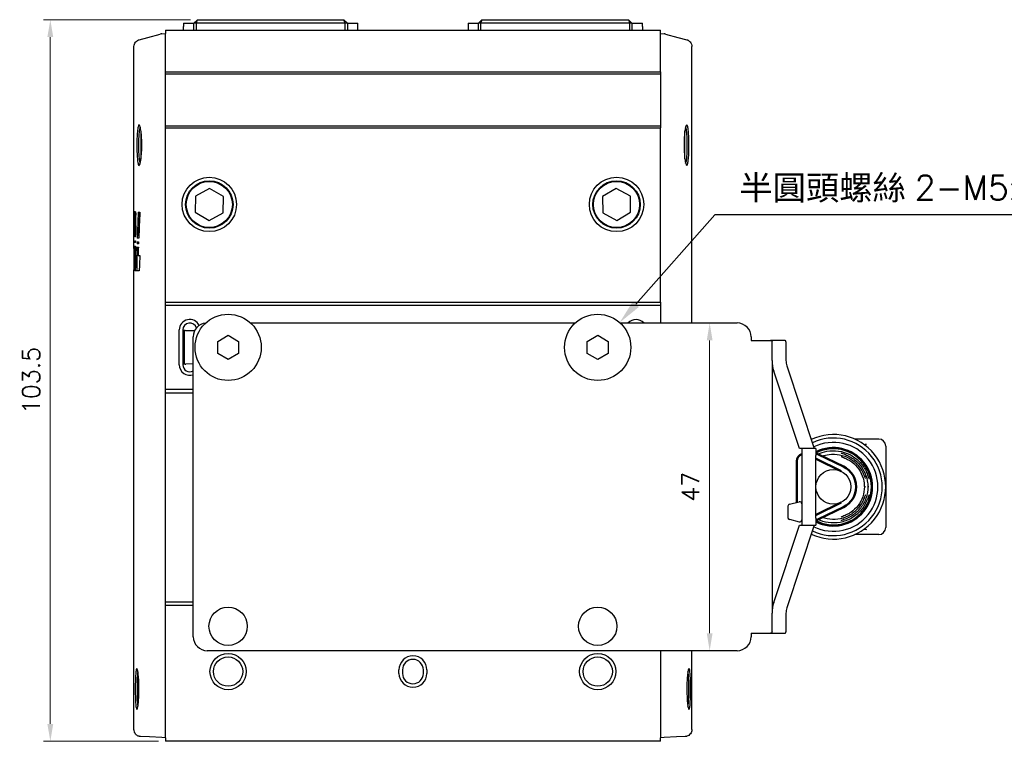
# Model space of a CAD drawing. Header units: millimetres. Extents: x 0 to 7391, y -1386 to 1502.
# Tile 101 of 127: x 6534 to 6676, y 707 to 810. Entities that reach past the tile are written whole.
import ezdxf

# ---------------------------------------------------------------- set-up
doc = ezdxf.new("R2010")
doc.units = ezdxf.units.MM
doc.header["$LTSCALE"] = 0.5
for name, color, linetype, lineweight in [('AM_0', 7, 'Continuous', 50), ('AM_5', 3, 'Continuous', 25), ('可見 (ISO)', 7, 'Continuous', 25)]:
    doc.layers.add(name, color=color, linetype=linetype, lineweight=lineweight)
doc.styles.get("Standard").update_dxf_attribs({"font": 'arial.ttf'})
doc.styles.add('尺寸標註', font='romans.shx', dxfattribs={"bigfont": 'CHINESET.SHX'})
doc.dimstyles.new('CNS1$0', dxfattribs={"dimtxt": 2.5, "dimasz": 2.5, "dimexe": 1, "dimexo": 1, "dimgap": 1.5, "dimtad": 1, "dimtoh": 1, "dimdec": 1, "dimdsep": 46, "dimtxsty": '尺寸標註', "dimcen": 0, "dimclrd": 2, "dimclre": 2, "dimclrt": 1, "dimadec": 0, "dimazin": 2, "dimtp": 0.1, "dimtm": 0.1, "dimtfac": 0.71, "dimtdec": 1, "dimtmove": 0, "dimatfit": 0, "dimfxl": 0, "dimlwd": 13, "dimlwe": 13, "dimarcsym": 0})

# ---------------------------------------------------------------- blocks, each defined once
blk = doc.blocks.new('結束バンド-側(轉折)')
for p, q in [((-6.57, -2.78), (-6.57, -4.38)), ((-6.33, -2.48), (-4.93, -2.14)), ((-4.57, -2.43), (-4.57, -4.72)), ((-4.57, -2.47), (-4.57, -4.68)), ((-6.36, -4.66), (-4.96, -5.01))]:
    blk.add_line(p, q)
for centre, start, end in [((-6.27, -2.78), 101.3099, 180), ((-4.87, -2.43), 0, 101.3099), ((-6.27, -4.38), 180, 253.6794), ((-4.87, -4.72), 253.6794, 0)]:
    blk.add_arc(centre, 0.3, start, end)
at = {"layer": 'AM_0'}
for p, q in [((-2.2, 4.65), (1.41, 2.9)), ((-5.29, -2.22), (-5.29, 3.7)), ((-2.51, 4), (1.09, 2.25)), ((-2.51, -4), (1.09, -2.25)), ((-4.57, -4), (-4.57, -4)), ((-2.2, -4.65), (1.41, -2.9)), ((-4.57, -4.72), (-4.57, -4.72))]:
    blk.add_line(p, q, dxfattribs=at)
for centre, radius, start, end in [((-4.27, 3.7), 1.02, 107.1046, 180), ((-2.64, 3.73), 1.02, 64.0754, 84.349), ((-2.64, 3.73), 0.3, 64.0754, 70.4401), ((0, 0), 3.22, 295.9246, 64.0754), ((-2.64, -3.73), 0.3, 289.5599, 295.9246), ((-2.64, -3.73), 1.02, 275.651, 295.9246)]:
    blk.add_arc(centre, radius, start, end, dxfattribs=at)
blk = doc.blocks.new('*D950')
at = {"layer": 'AM_5', "color": 2, "linetype": 'ByBlock', "lineweight": 13}
for p, q in [((6559, 810.09), (6537.89, 810.09)), ((6538.89, 807.59), (6538.89, 709.09)), ((6554.39, 706.59), (6537.89, 706.59))]:
    blk.add_line(p, q, dxfattribs=at)
at = {"layer": 'AM_5', "color": 2}
for points in [[(6538.47, 807.59), (6539.31, 807.59), (6538.89, 810.09)], [(6538.47, 709.09), (6539.31, 709.09), (6538.89, 706.59)]]:
    blk.add_solid(points, dxfattribs=at)
at = {"layer": 'Defpoints', "color": 0}
for p in [(6560, 810.09), (6538.89, 706.59), (6555.39, 706.59)]:
    blk.add_point(p, dxfattribs=at)
at = {"layer": 'AM_5', "color": 1, "insert": (6536.14, 758.34), "char_height": 2.5, "attachment_point": 5, "rotation": 90, "style": '尺寸標註'}
blk.add_mtext('103.5', dxfattribs=at)
blk = doc.blocks.new('*D951')
at = {"layer": 'AM_5', "color": 2, "linetype": 'ByBlock', "lineweight": 13}
for p, q in [((6636.39, 766.59), (6632.44, 766.59)), ((6633.44, 764.09), (6633.44, 722.09)), ((6636.39, 719.59), (6632.44, 719.59))]:
    blk.add_line(p, q, dxfattribs=at)
at = {"layer": 'AM_5', "color": 2}
for points in [[(6633.03, 764.09), (6633.86, 764.09), (6633.44, 766.59)], [(6633.03, 722.09), (6633.86, 722.09), (6633.44, 719.59)]]:
    blk.add_solid(points, dxfattribs=at)
at = {"layer": 'Defpoints', "color": 0}
for p in [(6637.39, 766.59), (6633.44, 719.59), (6637.39, 719.59)]:
    blk.add_point(p, dxfattribs=at)
at = {"layer": 'AM_5', "color": 1, "insert": (6630.69, 743.09), "char_height": 2.5, "attachment_point": 5, "rotation": 90, "style": '尺寸標註'}
blk.add_mtext('47', dxfattribs=at)
blk = doc.blocks.new('*S930')
at = {"layer": 'AM_5'}
for p, q in [((663.08, -409.97), (651.73, -422.8)), ((717.6, -409.97), (663.08, -409.97))]:
    blk.add_line(p, q, dxfattribs=at)
at = {"layer": 'AM_5', "linetype": 'Continuous'}
blk.add_trace([(651.29, -422.41), (652.17, -423.19), (649.41, -425.42)], dxfattribs=at)
at = {"layer": 'AM_5', "color": 2, "insert": (666.58, -408.22), "char_height": 3.5, "attachment_point": 7}
blk.add_mtext('{\\fPMingLiU|b0|i0|c136|p18;半圓頭螺絲 \\Fromans|c0;2-M\\Fromans|c136;5\\Fromans|c0;x\\Fromans|c136;8\\Fromans|c0;L}', dxfattribs=at)

msp = doc.modelspace()

# ---------------------------------------------------------------- linework, layer by layer
at = {"layer": '可見 (ISO)'}
for p, q in [((6557.988, 809.591), (6559.488, 809.591)), ((6557.988, 809.591), (6557.988, 809.091)), ((6557.988, 808.591), (6557.988, 809.091)), ((6559.488, 809.591), (6559.988, 810.091)), ((6559.488, 808.591), (6559.488, 809.591)), ((6559.788, 809.591), (6559.488, 809.591)), ((6559.788, 809.591), (6559.995, 810.091)), ((6581.188, 809.591), (6559.788, 809.591)), ((6559.788, 809.591), (6559.788, 808.591)), ((6559.988, 810.091), (6559.995, 810.091)), ((6559.995, 810.091), (6580.981, 810.091)), ((6580.981, 810.091), (6580.988, 810.091)), ((6581.188, 809.591), (6580.981, 810.091)), ((6580.988, 810.091), (6581.488, 809.591)), ((6581.188, 808.591), (6581.188, 809.591)), ((6581.488, 809.591), (6581.188, 809.591)), ((6581.488, 809.591), (6581.488, 808.591)), ((6581.488, 809.591), (6582.988, 809.591)), ((6582.988, 809.091), (6582.988, 809.591)), ((6582.988, 808.591), (6582.988, 809.091)), ((6598.789, 809.591), (6600.289, 809.591)), ((6598.789, 809.591), (6598.789, 809.091)), ((6598.789, 809.091), (6598.789, 808.591)), ((6600.789, 810.091), (6600.289, 809.591)), ((6600.289, 808.591), (6600.289, 809.591)), ((6600.589, 809.591), (6600.289, 809.591)), ((6600.796, 810.091), (6600.589, 809.591)), ((6621.989, 809.591), (6600.589, 809.591)), ((6600.589, 809.591), (6600.589, 808.591)), ((6600.789, 810.091), (6600.796, 810.091)), ((6600.796, 810.091), (6621.782, 810.091)), ((6621.782, 810.091), (6621.789, 810.091)), ((6621.782, 810.091), (6621.989, 809.591)), ((6622.289, 809.591), (6621.789, 810.091)), ((6621.989, 808.591), (6621.989, 809.591)), ((6622.289, 809.591), (6621.989, 809.591)), ((6622.289, 809.591), (6622.289, 808.591)), ((6622.289, 809.591), (6623.789, 809.591)), ((6623.789, 809.091), (6623.789, 809.591)), ((6623.789, 809.091), (6623.789, 808.591)), ((6552.891, 807.556), (6554.666, 808.032)), ((6554.872, 808.064), (6555.389, 808.091)), ((6555.389, 808.591), (6626.389, 808.591)), ((6555.389, 808.591), (6555.389, 808.091)), ((6555.389, 802.591), (6555.389, 808.091)), ((6626.389, 808.091), (6626.389, 808.591)), ((6626.389, 802.591), (6626.389, 808.091)), ((6626.389, 808.091), (6626.905, 808.064)), ((6627.112, 808.032), (6628.887, 807.556)), ((6550.889, 777.28), (6550.889, 806.252)), ((6551.63, 807.218), (6552.891, 807.556)), ((6628.887, 807.556), (6630.148, 807.218)), ((6630.889, 766.591), (6630.889, 806.252)), ((6555.389, 802.591), (6626.389, 802.591)), ((6555.389, 802.291), (6555.389, 802.591)), ((6555.389, 794.891), (6555.389, 802.291)), ((6626.389, 802.291), (6555.389, 802.291)), ((6626.389, 802.591), (6626.389, 802.291)), ((6626.389, 802.291), (6626.389, 794.891)), ((6551.889, 794.11), (6551.889, 790.073)), ((6555.389, 794.591), (6555.389, 794.891)), ((6555.389, 794.891), (6626.389, 794.891)), ((6555.389, 794.591), (6626.389, 794.591)), ((6555.389, 769.591), (6555.389, 794.591)), ((6626.389, 794.891), (6626.389, 794.591)), ((6626.389, 769.591), (6626.389, 794.591)), ((6629.889, 790.073), (6629.889, 794.11)), ((6561.725, 785.901), (6559.707, 784.777)), ((6563.706, 784.715), (6561.725, 785.901)), ((6620.053, 785.901), (6618.071, 784.715)), ((6622.07, 784.777), (6620.053, 785.901)), ((6559.707, 784.777), (6559.671, 782.468)), ((6563.67, 782.406), (6563.706, 784.715)), ((6618.071, 784.715), (6618.107, 782.406)), ((6622.106, 782.468), (6622.07, 784.777)), ((6551.111, 782.262), (6550.911, 782.262)), ((6551.113, 782.306), (6550.913, 782.306)), ((6551.114, 782.347), (6550.914, 782.347)), ((6551.116, 782.384), (6550.916, 782.384)), ((6551.118, 782.417), (6550.918, 782.417)), ((6551.118, 782.448), (6550.919, 782.448)), ((6551.114, 782.476), (6550.921, 782.476)), ((6551.108, 782.501), (6550.923, 782.501)), ((6551.102, 782.522), (6550.926, 782.522)), ((6550.928, 782.541), (6551.089, 782.541)), ((6551.483, 782.477), (6551.723, 782.477)), ((6559.671, 782.468), (6561.653, 781.282)), ((6561.653, 781.282), (6563.67, 782.406)), ((6618.107, 782.406), (6620.125, 781.282)), ((6620.125, 781.282), (6622.106, 782.468)), ((6550.898, 781.366), (6550.897, 781.29)), ((6551.097, 781.29), (6550.897, 781.29)), ((6550.899, 781.516), (6550.898, 781.441)), ((6550.898, 781.441), (6550.898, 781.366)), ((6551.098, 781.441), (6550.898, 781.441)), ((6551.098, 781.366), (6550.898, 781.366)), ((6550.9, 781.661), (6550.899, 781.589)), ((6550.899, 781.589), (6550.899, 781.516)), ((6551.099, 781.589), (6550.899, 781.589)), ((6551.099, 781.516), (6550.899, 781.516)), ((6551.1, 781.661), (6550.9, 781.661)), ((6551.101, 781.732), (6550.901, 781.732)), ((6551.102, 781.801), (6550.902, 781.801)), ((6551.104, 781.933), (6550.903, 781.933)), ((6551.103, 781.868), (6550.903, 781.868)), ((6551.105, 781.995), (6550.905, 781.995)), ((6551.106, 782.054), (6550.906, 782.054)), ((6551.107, 782.111), (6550.907, 782.111)), ((6551.108, 782.164), (6550.908, 782.164)), ((6551.11, 782.215), (6550.91, 782.215)), ((6551.097, 781.29), (6551.098, 781.366)), ((6551.098, 781.441), (6551.099, 781.516)), ((6551.098, 781.366), (6551.098, 781.441)), ((6551.099, 781.589), (6551.1, 781.661)), ((6551.099, 781.516), (6551.099, 781.589)), ((6551.154, 781.986), (6551.151, 782.053)), ((6551.157, 781.916), (6551.154, 781.986)), ((6551.159, 781.844), (6551.157, 781.916)), ((6551.161, 781.769), (6551.159, 781.844)), ((6551.16, 780.836), (6551.161, 780.868)), ((6551.16, 780.804), (6551.16, 780.836)), ((6551.162, 781.693), (6551.161, 781.769)), ((6551.161, 780.932), (6551.162, 780.964)), ((6551.161, 780.9), (6551.161, 780.932)), ((6551.161, 780.868), (6551.161, 780.9)), ((6551.163, 781.617), (6551.162, 781.693)), ((6551.162, 781.06), (6551.163, 781.092)), ((6551.162, 781.028), (6551.162, 781.06)), ((6551.162, 780.996), (6551.162, 781.028)), ((6551.162, 780.964), (6551.162, 780.996)), ((6551.164, 781.541), (6551.163, 781.617)), ((6551.163, 781.252), (6551.164, 781.283)), ((6551.163, 781.22), (6551.163, 781.252)), ((6551.163, 781.188), (6551.163, 781.22)), ((6551.163, 781.156), (6551.163, 781.188)), ((6551.163, 781.124), (6551.163, 781.156)), ((6551.163, 781.092), (6551.163, 781.124)), ((6551.164, 781.466), (6551.164, 781.541)), ((6551.164, 781.391), (6551.164, 781.466)), ((6551.164, 781.315), (6551.164, 781.391)), ((6551.164, 781.283), (6551.164, 781.315)), ((6551.012, 779.964), (6550.936, 779.964)), ((6551.144, 779.964), (6551.012, 779.964)), ((6551.157, 780.546), (6551.158, 780.578)), ((6551.158, 780.643), (6551.159, 780.675)), ((6551.158, 780.61), (6551.158, 780.643)), ((6551.158, 780.578), (6551.158, 780.61)), ((6551.159, 780.707), (6551.16, 780.739)), ((6551.159, 780.675), (6551.159, 780.707)), ((6551.16, 780.771), (6551.16, 780.804)), ((6551.16, 780.739), (6551.16, 780.771)), ((6550.889, 778.388), (6550.921, 778.388)), ((6550.919, 778.122), (6550.889, 778.122)), ((6550.926, 778.925), (6550.89, 778.925)), ((6551.103, 778.122), (6550.984, 778.122)), ((6550.988, 778.388), (6551.109, 778.388)), ((6551.12, 778.925), (6550.996, 778.925)), ((6551.341, 778.225), (6551.552, 778.225)), ((6551.575, 778.763), (6551.359, 778.763)), ((6550.889, 777.612), (6550.915, 777.612)), ((6550.977, 777.612), (6551.094, 777.612)), ((6551.315, 777.45), (6551.521, 777.45)), ((6551.542, 777.96), (6551.333, 777.96)), ((6550.889, 776.357), (6550.889, 776.314)), ((6551.069, 776.357), (6550.889, 776.357)), ((6550.889, 776.314), (6550.889, 776.272)), ((6550.889, 776.272), (6550.889, 776.229)), ((6550.889, 776.229), (6550.889, 776.187)), ((6550.889, 776.187), (6550.889, 776.144)), ((6550.889, 776.144), (6550.889, 776.102)), ((6550.889, 776.102), (6550.889, 776.059)), ((6550.889, 776.059), (6550.889, 776.016)), ((6550.889, 776.016), (6550.889, 775.974)), ((6550.889, 775.974), (6550.889, 775.931)), ((6550.889, 775.931), (6550.89, 775.889)), ((6550.89, 775.889), (6550.89, 775.846)), ((6550.89, 775.846), (6550.89, 775.804)), ((6550.89, 775.804), (6550.89, 775.762)), ((6550.89, 775.762), (6550.89, 775.719)), ((6550.89, 775.719), (6550.89, 775.677)), ((6550.89, 775.677), (6550.89, 775.634)), ((6550.89, 775.634), (6550.89, 775.592)), ((6550.89, 775.592), (6550.89, 775.55)), ((6550.89, 775.55), (6550.89, 775.508)), ((6550.89, 775.508), (6550.89, 775.465)), ((6550.89, 775.465), (6550.89, 775.423)), ((6550.89, 775.423), (6550.89, 775.381)), ((6550.89, 775.381), (6550.89, 775.339)), ((6550.89, 775.339), (6550.89, 775.264)), ((6551.05, 775.339), (6550.89, 775.339)), ((6550.89, 775.264), (6550.89, 775.189)), ((6551.048, 775.264), (6550.89, 775.264)), ((6550.89, 775.189), (6550.89, 775.114)), ((6551.046, 775.189), (6550.89, 775.189)), ((6550.908, 776.563), (6550.963, 776.563)), ((6551.073, 776.563), (6550.963, 776.563)), ((6551.045, 775.129), (6551.047, 775.211)), ((6551.047, 775.211), (6551.049, 775.295)), ((6551.049, 775.295), (6551.051, 775.38)), ((6551.117, 776.292), (6551.281, 776.292)), ((6551.48, 776.292), (6551.281, 776.292)), ((6551.48, 776.292), (6551.73, 776.292)), ((6550.89, 774.735), (6550.889, 774.663)), ((6550.889, 774.663), (6550.889, 774.594)), ((6551.027, 774.663), (6550.889, 774.663)), ((6550.889, 774.594), (6550.889, 774.529)), ((6551.023, 774.594), (6550.889, 774.594)), ((6551.019, 774.529), (6550.889, 774.529)), ((6551.016, 774.467), (6550.889, 774.467)), ((6551.012, 774.41), (6550.889, 774.41)), ((6551.008, 774.357), (6550.889, 774.357)), ((6551.004, 774.306), (6550.889, 774.306)), ((6551, 774.259), (6550.889, 774.259)), ((6550.889, 708.276), (6550.889, 774.229)), ((6550.996, 774.216), (6550.889, 774.216)), ((6550.991, 774.177), (6550.889, 774.177)), ((6550.987, 774.144), (6550.889, 774.144)), ((6550.983, 774.116), (6550.889, 774.116)), ((6550.979, 774.094), (6550.889, 774.094)), ((6550.976, 774.077), (6550.889, 774.077)), ((6550.89, 775.114), (6550.89, 775.038)), ((6551.044, 775.114), (6550.89, 775.114)), ((6550.89, 775.038), (6550.89, 774.961)), ((6551.042, 775.038), (6550.89, 775.038)), ((6550.89, 774.961), (6550.89, 774.884)), ((6551.039, 774.961), (6550.89, 774.961)), ((6550.89, 774.884), (6550.89, 774.808)), ((6551.037, 774.884), (6550.89, 774.884)), ((6550.89, 774.808), (6550.89, 774.735)), ((6551.033, 774.808), (6550.89, 774.808)), ((6551.03, 774.735), (6550.89, 774.735)), ((6550.973, 774.065), (6550.89, 774.065)), ((6550.971, 774.059), (6550.89, 774.059)), ((6551.042, 775.047), (6551.045, 775.129)), ((6551.638, 774.059), (6551.071, 774.059)), ((6555.389, 769.591), (6626.389, 769.591)), ((6555.389, 769.091), (6555.389, 769.591)), ((6626.389, 769.591), (6626.389, 769.091)), ((6555.389, 757.091), (6555.389, 769.091)), ((6626.389, 769.091), (6555.389, 769.091)), ((6626.389, 769.091), (6626.389, 766.591)), ((6557.389, 760.591), (6557.389, 765.591)), ((6557.889, 765.591), (6557.889, 760.591)), ((6558.089, 765.497), (6557.889, 765.504)), ((6558.089, 765.497), (6558.089, 760.686)), ((6558.216, 765.493), (6558.089, 765.497)), ((6558.345, 765.488), (6558.216, 765.493)), ((6559.518, 765.447), (6558.345, 765.488)), ((6559.58, 765.445), (6559.518, 765.447)), ((6567.6, 766.591), (6614.177, 766.591)), ((6620.6, 766.591), (6637.389, 766.591)), ((6559.389, 721.591), (6559.389, 764.591)), ((6562.889, 763.957), (6564.389, 764.823)), ((6562.889, 762.225), (6562.889, 763.957)), ((6564.389, 764.823), (6565.889, 763.957)), ((6565.889, 763.957), (6565.889, 762.225)), ((6615.889, 763.957), (6617.389, 764.823)), ((6615.889, 762.225), (6615.889, 763.957)), ((6617.389, 764.823), (6618.889, 763.957)), ((6618.889, 763.957), (6618.889, 762.225)), ((6639.389, 764.591), (6639.389, 764.091)), ((6639.389, 764.091), (6640.389, 764.091)), ((6640.389, 764.091), (6642.184, 764.091)), ((6644.29, 764.091), (6642.184, 764.091)), ((6642.389, 763.44), (6642.389, 763.886)), ((6642.389, 761.192), (6642.389, 763.44)), ((6644.389, 763.886), (6644.389, 763.44)), ((6644.389, 763.44), (6644.389, 761.192)), ((6564.389, 761.359), (6562.889, 762.225)), ((6565.889, 762.225), (6564.389, 761.359)), ((6617.389, 761.359), (6615.889, 762.225)), ((6618.889, 762.225), (6617.389, 761.359)), ((6642.389, 761.192), (6642.389, 724.991)), ((6558.089, 760.686), (6557.889, 760.679)), ((6558.216, 760.69), (6558.089, 760.686)), ((6558.216, 760.69), (6558.345, 760.695)), ((6559.389, 760.731), (6558.345, 760.695)), ((6646.319, 748.591), (6642.63, 759.693)), ((6644.509, 760.443), (6648.447, 748.591)), ((6555.389, 757.091), (6559.389, 757.091)), ((6555.389, 756.591), (6555.389, 757.091)), ((6555.389, 756.591), (6559.389, 756.591)), ((6555.389, 726.591), (6555.389, 756.591)), ((6648.135, 749.941), (6647.999, 749.941)), ((6657.689, 749.941), (6654.243, 749.941)), ((6646.568, 748.591), (6646.319, 748.591)), ((6646.689, 748.591), (6646.568, 748.591)), ((6646.689, 747.591), (6646.689, 748.591)), ((6648.689, 748.591), (6646.689, 748.591)), ((6648.689, 748.591), (6648.689, 747.591)), ((6658.689, 748.941), (6658.689, 746.287)), ((6646.689, 738.591), (6646.689, 747.591)), ((6648.689, 738.591), (6648.689, 747.591)), ((6656.134, 744.341), (6656.134, 744.341)), ((6655.788, 743.091), (6655.626, 743.091)), ((6655.626, 743.091), (6655.626, 743.091)), ((6656.288, 743.091), (6656.125, 743.091)), ((6658.689, 743.091), (6658.689, 739.896)), ((6655.768, 741.897), (6655.768, 741.897)), ((6656.134, 741.841), (6656.134, 741.841)), ((6658.689, 739.896), (6658.689, 737.241)), ((6646.689, 737.591), (6646.689, 738.591)), ((6648.689, 738.591), (6648.689, 737.591)), ((6642.63, 726.489), (6646.319, 737.591)), ((6648.447, 737.591), (6644.509, 725.74)), ((6646.319, 737.591), (6646.568, 737.591)), ((6646.568, 737.591), (6646.689, 737.591)), ((6646.689, 737.591), (6648.689, 737.591)), ((6648.135, 736.241), (6647.999, 736.241)), ((6657.689, 736.241), (6654.243, 736.241)), ((6555.389, 726.591), (6559.389, 726.591)), ((6555.389, 726.091), (6555.389, 726.591)), ((6555.389, 707.091), (6555.389, 726.091)), ((6559.389, 726.091), (6555.389, 726.091)), ((6642.389, 722.743), (6642.389, 724.991)), ((6644.389, 724.991), (6644.389, 722.743)), ((6639.389, 722.091), (6640.389, 722.091)), ((6639.389, 722.091), (6639.389, 721.591)), ((6640.389, 722.091), (6642.184, 722.091)), ((6642.184, 722.091), (6644.29, 722.091)), ((6642.389, 722.296), (6642.389, 722.743)), ((6644.389, 722.743), (6644.389, 722.296)), ((6637.389, 719.591), (6561.389, 719.591)), ((6626.389, 719.591), (6626.389, 707.091)), ((6630.889, 708.276), (6630.889, 719.591)), ((6588.889, 716.341), (6588.889, 716.841)), ((6589.389, 716.841), (6589.389, 716.341)), ((6592.389, 716.341), (6592.389, 716.841)), ((6592.889, 716.841), (6592.889, 716.341)), ((6553.097, 707.211), (6551.836, 707.278)), ((6554.872, 707.118), (6553.097, 707.211)), ((6555.389, 707.091), (6554.872, 707.118)), ((6555.389, 707.091), (6555.389, 706.591)), ((6626.389, 706.591), (6555.389, 706.591)), ((6626.905, 707.118), (6626.389, 707.091)), ((6626.389, 706.591), (6626.389, 707.091)), ((6628.68, 707.211), (6626.905, 707.118)), ((6629.941, 707.278), (6628.68, 707.211))]:
    msp.add_line(p, q, dxfattribs=at)
for centre, radius in [((6561.689, 783.591), 3.9), ((6561.689, 783.591), 3.4), ((6561.689, 783.591), 3.307), ((6620.089, 783.591), 3.9), ((6620.089, 783.591), 3.4), ((6620.089, 783.591), 3.307), ((6564.389, 763.091), 4.75), ((6617.389, 763.091), 4.75), ((6651.189, 743.091), 2.5), ((6564.389, 723.091), 2.75), ((6617.389, 723.091), 2.75), ((6564.389, 716.591), 2.6), ((6617.389, 716.591), 2.6), ((6564.389, 716.591), 2.1), ((6617.389, 716.591), 2.1)]:
    msp.add_circle(centre, radius, dxfattribs=at)
for centre, radius, start, end in [((6554.924, 807.066), 1, 93, 105), ((6626.853, 807.066), 1, 75, 87), ((6558.889, 765.591), 1.5, 25.28592, 180), ((6622.889, 765.591), 1.5, 41.81031, 138.18969), ((6558.889, 765.591), 1, 16.08729, 180), ((6561.389, 764.591), 2, 96.46245, 180), ((6637.389, 764.591), 2, 0, 90), ((6558.889, 760.591), 1.5, 180, 289.47122), ((6558.889, 760.591), 1, 180, 300), ((6651.189, 743.091), 7.5, 244.98036, 115.01964), ((6651.189, 743.091), 7, 244.50386, 115.49614), ((6657.689, 748.941), 1, 0, 90), ((6651.189, 743.091), 6.375, 243.80221, 116.19779), ((6651.189, 743.091), 5.625, 243.6122, 116.3878), ((6651.189, 743.091), 5.5, 242.96431, 117.03569), ((6651.189, 743.091), 5.45, 242.69574, 117.30426), ((6657.689, 737.241), 1, 270, 0), ((6561.389, 721.591), 2, 180, 270), ((6637.389, 721.591), 2, 270, 0), ((6590.889, 716.841), 2, 0, 180), ((6590.889, 716.841), 1.5, 0, 180), ((6590.889, 716.341), 2, 180, 0), ((6590.889, 716.341), 1.5, 180, 0)]:
    msp.add_arc(centre, radius, start, end, dxfattribs=at)
for centre, major_axis, ratio, start_param, end_param in [((6650.889, 780.838), (-100, 0), 0.6748097, 6.2620773, 6.2627774), ((6650.889, 780.961), (-100, 0), 0.6162013, 6.2613639, 6.2620773), ((6650.889, 781.083), (-100, 0), 0.5603082, 6.2606401, 6.2613639), ((6650.889, 781.205), (-100, 0), 0.506392, 6.2599084, 6.2606401), ((6650.889, 781.327), (-100, 0), 0.4540211, 6.2591689, 6.2599084), ((6650.889, 781.445), (-100, 0), 0.4046276, 6.2584084, 6.2591689), ((6650.889, 781.563), (-100, 0), 0.3572455, 6.2576268, 6.2584084), ((6650.889, 781.681), (-100, 0), 0.3110368, 6.2568265, 6.2576268), ((6650.889, 781.801), (-100, 0), 0.2655094, 6.25601, 6.2568265), ((6650.889, 781.924), (-100, 0), 0.2202097, 6.2551798, 6.25601), ((6650.889, 782.73), (-100, 0), 0.0300037, 0.0633094, 0.0640604), ((6650.889, 783.182), (-100, 0), 0.1004971, 0.0640604, 0.0648223), ((6650.889, 783.639), (-100, 0), 0.171135, 0.0648223, 0.0655877), ((6650.889, 784.117), (-100, 0), 0.2439757, 0.0655877, 0.0663491), ((6650.889, 784.629), (-100, 0), 0.3212166, 0.0663491, 0.0670992), ((6650.889, 780.838), (99.8, 0), 0.6748097, 3.1204423, 3.1211438), ((6650.889, 780.961), (99.8, 0), 0.6162013, 3.1197275, 3.1204423), ((6650.889, 781.083), (99.8, 0), 0.5603082, 3.1190023, 3.1197275), ((6650.889, 785.192), (-100, 0), 0.4052394, 0.0670992, 0.0678306), ((6650.889, 781.205), (99.8, 0), 0.506392, 3.1182691, 3.1190023), ((6650.889, 781.327), (99.8, 0), 0.4540211, 3.1175281, 3.1182691), ((6650.889, 781.445), (99.8, 0), 0.4046276, 3.1169055, 3.1175281), ((6650.889, 785.798), (-100, 0), 0.4946404, 0.0678306, 0.068537), ((6650.889, 786.432), (-100, 0), 0.5872236, 0.068537, 0.0692133), ((6650.889, 787.111), (-100, 0), 0.6853833, 0.0692133, 0.0698545), ((6650.889, 787.859), (-100, 0), 0.7925548, 0.0698545, 0.0704554), ((6650.889, 788.711), (-100, 0), 0.9136271, 0.0704554, 0.0710111), ((7601.796, 748.953), (-1050.903, 0), 0.9519505, 6.2496686, 6.2533836), ((7599.833, 748.955), (-1048.74, 0), 0.9519505, 6.2496007, 6.2533234), ((7595.269, 742.931), (-1044.372, 0), 0.9519505, 6.2433969, 6.247136), ((7616.965, 777.171), (-1066.077, 0), 0.9519505, 6.279126, 6.2814565), ((6650.889, 779.4), (0, 149.572), 0.6685735, 1.5552038, 1.5556774), ((6650.889, 779.601), (0, 136.724), 0.7313989, 1.5546986, 1.5552038), ((6650.889, 779.788), (0, 125.081), 0.7994795, 1.5541629, 1.5546986), ((6650.889, 780.136), (0, 104.508), 0.9568609, 1.5530035, 1.5535976), ((6650.889, 779.966), (0, 114.392), 0.8741857, 1.5535976, 1.5541629), ((6650.889, 780.294), (-100, 0), 0.9560091, 6.2647719, 6.2653925), ((6650.889, 780.441), (-100, 0), 0.8761946, 6.2641274, 6.2647719), ((6650.889, 780.579), (-100, 0), 0.8036905, 6.2634617, 6.2641274), ((6650.889, 780.711), (-100, 0), 0.7369707, 6.2627774, 6.2634617), ((7615.033, 777.171), (-1063.944, 0), 0.9519505, 6.2791179, 6.2804276), ((6650.889, 779.4), (0, 149.273), 0.6685735, 1.5551725, 1.5556471), ((6650.889, 779.601), (0, 136.451), 0.7313989, 1.5546664, 1.5551725), ((6650.889, 779.788), (0, 124.831), 0.7994795, 1.5541296, 1.5546664), ((6650.889, 779.966), (0, 114.163), 0.8741857, 1.5535631, 1.5541296), ((6650.889, 780.136), (0, 104.299), 0.9568609, 1.5529679, 1.5535631), ((6650.889, 780.294), (99.8, 0), 0.9560091, 3.1231423, 3.1237642), ((6650.889, 780.441), (99.8, 0), 0.8761946, 3.1224965, 3.1231423), ((6650.889, 780.579), (99.8, 0), 0.8036905, 3.1218295, 3.1224965), ((6650.889, 780.711), (99.8, 0), 0.7369707, 3.1211438, 3.1218295), ((6650.889, 789.713), (0, -105.474), 0.9481018, 4.7834001, 4.783917), ((6650.889, 790.86), (0, -121.535), 0.8228094, 4.783917, 4.7844035), ((6650.889, 792.213), (0, -140.331), 0.7125996, 4.7844035, 4.7848543), ((7598.708, 770.492), (-1047.819, 0), 0.9511431, 6.273681, 6.2747232), ((7596.638, 764.698), (-1045.749, 0), 0.9511431, 6.2678368, 6.2688811), ((7609.873, 757.876), (-1058.983, 0), 0.9519505, 6.260696, 6.262304), ((6650.889, 777.282), (0, 308.062), 0.3246097, 1.5672068, 1.5680679), ((6650.889, 770.581), (0, 308.062), 0.3246097, 1.5454511, 1.5463125), ((6650.889, 764.667), (0, 308.062), 0.3246097, 1.5262429, 1.5271049), ((6650.889, 757.966), (0, 308.062), 0.3246097, 1.504456, 1.505319), ((6650.889, 748.965), (0, 308.062), 0.3246097, 1.4756723, 1.4765373), ((6650.889, 748.965), (0, 307.446), 0.3246097, 1.4754811, 1.4763478), ((6650.889, 742.798), (0, 308.062), 0.3246097, 1.4555404, 1.4564072), ((7617.096, 777.28), (-1066.208, 0), 0.9519505, 6.2828581, 6.2840946), ((7616.431, 770.424), (-1065.542, 0), 0.9519505, 6.2760991, 6.2771327), ((7614.741, 764.57), (-1063.852, 0), 0.9519505, 6.2703067, 6.271342), ((7611.797, 757.755), (-1060.908, 0), 0.9519506, 6.2635225, 6.2657332), ((7605.288, 748.991), (-1054.397, 0), 0.9519505, 6.2548288, 6.2559828), ((7599.476, 742.923), (-1048.583, 0), 0.9519505, 6.2485896, 6.2497502), ((7603.332, 748.992), (-1052.241, 0), 0.9519505, 6.2547715, 6.2556165), ((7595.556, 755.524), (-1044.667, 0), 0.9512136, 6.2622848, 6.2645324), ((7593.643, 755.525), (-1042.554, 0), 0.9512136, 6.2622428, 6.2644949), ((7578.894, 736.931), (-1027.996, 0), 0.9512136, 6.2429223, 6.2452076), ((6650.889, 774.108), (0, -135.484), 0.7380927, 4.70928, 4.7097336), ((6650.889, 774.156), (0, -117.267), 0.8527512, 4.7097336, 4.7102199), ((6650.889, 774.19), (0, -101.525), 0.9849801, 4.7102199, 4.7107467), ((6650.889, 774.212), (100, 0), 0.8821045, 3.1399504, 3.140524), ((6650.889, 774.224), (100, 0), 0.765729, 3.140524, 3.1411398), ((6650.889, 774.229), (100, 0), 0.6603261, 3.1411398, 3.1417929), ((6650.889, 774.227), (100, 0), 0.5619529, 3.1417929, 3.1424786), ((6650.889, 774.219), (100, 0), 0.4678665, 3.1424786, 3.1431921), ((6650.889, 774.205), (100, 0), 0.3802407, 3.1431921, 3.1439272), ((6650.889, 774.186), (100, 0), 0.3003858, 3.1439272, 3.1446766), ((6650.889, 774.163), (100, 0), 0.2256838, 3.1446766, 3.1454329), ((6650.889, 774.136), (100, 0), 0.153787, 3.1454329, 3.1461887), ((6650.889, 774.103), (100, 0), 0.082569, 3.1461887, 3.1469365), ((6650.187, 773.451), (99.299, 0.004), 0.151345, 3.0998929, 3.1008225), ((6650.62, 773.243), (99.731, 0.002), 0.2004771, 3.0990673, 3.0999853), ((6651.897, 773.022), (101.008, -0.012), 0.2480565, 3.0984703, 3.0993699), ((6650.889, 772.819), (100, 0), 0.2986106, 3.0973368, 3.0982251), ((6650.889, 772.597), (100, 0), 0.3486931, 3.0964676, 3.0973368), ((6650.889, 772.365), (100, 0), 0.4001661, 3.0956207, 3.0964676), ((6650.889, 772.119), (100, 0), 0.4537509, 3.0947992, 3.0956207), ((6650.889, 771.854), (100, 0), 0.5102822, 3.0940063, 3.0947992), ((6650.889, 771.567), (100, 0), 0.5706479, 3.0932338, 3.0940063), ((6650.889, 771.264), (100, 0), 0.6334307, 3.0924722, 3.0932338), ((6650.889, 770.942), (100, 0), 0.6990011, 3.0917249, 3.0924722), ((6650.889, 770.596), (100, 0), 0.768398, 3.0909951, 3.0917249), ((6650.889, 770.219), (100, 0), 0.8429344, 3.0902862, 3.0909951), ((6650.889, 769.803), (100, 0), 0.9241327, 3.0896017, 3.0902862), ((6650.889, 769.336), (0, 101.401), 0.9861841, 1.5181486, 1.5188054), ((6650.889, 768.803), (0, 111.517), 0.8967269, 1.5175228, 1.5181486), ((6650.889, 768.187), (0, 123.08), 0.8124802, 1.5169313, 1.5175228), ((6650.889, 767.49), (0, 136.037), 0.7350952, 1.516376, 1.5169313), ((6650.889, 766.707), (0, 150.434), 0.6647455, 1.515858, 1.516376), ((6650.889, 765.814), (0, 166.701), 0.5998764, 1.5153784, 1.515858), ((6646.389, 761.192), (0, -4.381), 0.9129923, 4.712389, 5.0614548), ((6646.389, 761.192), (0, -2.191), 0.9129923, 4.712389, 5.0614548), ((6646.389, 724.991), (0, 4.381), 0.9129923, 1.2217305, 1.5707963), ((6646.389, 724.991), (0, 2.191), 0.9129923, 1.2217305, 1.5707963)]:
    msp.add_ellipse(centre, major_axis=major_axis, ratio=ratio, start_param=start_param, end_param=end_param, dxfattribs=at)
for points, knots in [([(6550.889, 806.252), (6550.889, 806.36), (6550.907, 806.469), (6550.976, 806.674), (6551.028, 806.773), (6551.159, 806.945), (6551.24, 807.021), (6551.375, 807.112), (6551.423, 807.139), (6551.523, 807.185), (6551.576, 807.204), (6551.63, 807.218)], [0, 0, 0, 0, 0.03235616, 0.03235616, 0.06486691, 0.06486691, 0.09737208, 0.09737208, 0.11367126, 0.11367126, 0.13042936, 0.13042936, 0.13042936, 0.13042936]), ([(6630.148, 807.218), (6630.185, 807.208), (6630.223, 807.196), (6630.295, 807.167), (6630.33, 807.15), (6630.438, 807.092), (6630.507, 807.042), (6630.63, 806.928), (6630.685, 806.863), (6630.776, 806.721), (6630.812, 806.644), (6630.872, 806.464), (6630.889, 806.358), (6630.889, 806.252)], [0, 0, 0, 0, 0.01175083, 0.01175083, 0.02334063, 0.02334063, 0.04853344, 0.04853344, 0.07372625, 0.07372625, 0.09891906, 0.09891906, 0.13055173, 0.13055173, 0.13055173, 0.13055173]), ([(6551.305, 792.398), (6551.307, 792.625), (6551.312, 792.848), (6551.331, 793.42), (6551.349, 793.748), (6551.399, 794.315), (6551.431, 794.546), (6551.505, 794.877), (6551.548, 794.973), (6551.639, 795.015), (6551.687, 794.96), (6551.782, 794.707), (6551.827, 794.512), (6551.906, 794.012), (6551.939, 793.714), (6551.988, 793.046), (6552.003, 792.683), (6552.007, 792.311), (6552.01, 792.096), (6552.009, 791.881), (6551.999, 791.455), (6551.991, 791.245), (6551.959, 790.691), (6551.929, 790.37), (6551.854, 789.819), (6551.811, 789.596), (6551.718, 789.283), (6551.669, 789.197), (6551.576, 789.175), (6551.532, 789.239), (6551.454, 789.509), (6551.42, 789.711), (6551.364, 790.227), (6551.343, 790.536), (6551.313, 791.219), (6551.305, 791.587), (6551.303, 792.108), (6551.304, 792.254), (6551.305, 792.398)], [-0.867687, -0.867687, -0.867687, -0.867687, -0.7991376, -0.7991376, -0.6854219, -0.6854219, -0.5705372, -0.5705372, -0.454665, -0.454665, -0.3387435, -0.3387435, -0.2242665, -0.2242665, -0.1120817, -0.1120817, 0, 0, 0, 0.0644686, 0.0644686, 0.1294402, 0.1294402, 0.2428392, 0.2428392, 0.3580836, 0.3580836, 0.473839, 0.473839, 0.5890656, 0.5890656, 0.7032833, 0.7032833, 0.8164882, 0.8164882, 0.9289515, 0.9289515, 0.972677, 0.972677, 0.972677, 0.972677]), ([(6629.771, 792.393), (6629.776, 792.693), (6629.788, 792.988), (6629.829, 793.615), (6629.861, 793.93), (6629.94, 794.458), (6629.985, 794.665), (6630.079, 794.941), (6630.127, 795.007), (6630.219, 794.989), (6630.261, 794.906), (6630.337, 794.603), (6630.369, 794.387), (6630.421, 793.846), (6630.441, 793.528), (6630.468, 792.827), (6630.474, 792.451), (6630.474, 792.073), (6630.474, 791.861), (6630.471, 791.65), (6630.463, 791.236), (6630.456, 791.034), (6630.432, 790.5), (6630.41, 790.193), (6630.353, 789.682), (6630.319, 789.483), (6630.239, 789.225), (6630.194, 789.169), (6630.1, 789.207), (6630.052, 789.301), (6629.96, 789.627), (6629.917, 789.854), (6629.845, 790.407), (6629.816, 790.727), (6629.777, 791.426), (6629.768, 791.797), (6629.769, 792.245), (6629.77, 792.319), (6629.771, 792.393)], [-0.8931262, -0.8931262, -0.8931262, -0.8931262, -0.801986, -0.801986, -0.6868647, -0.6868647, -0.570809, -0.570809, -0.455122, -0.455122, -0.3407191, -0.3407191, -0.2271409, -0.2271409, -0.1136647, -0.1136647, 0, 0, 0, 0.0636369, 0.0636369, 0.1277536, 0.1277536, 0.2420447, 0.2420447, 0.3574093, 0.3574093, 0.4735573, 0.4735573, 0.5894344, 0.5894344, 0.7035971, 0.7035971, 0.8156548, 0.8156548, 0.9278499, 0.9278499, 0.9501622, 0.9501622, 0.9501622, 0.9501622]), ([(6551.782, 794.681), (6551.756, 794.644), (6551.732, 794.583), (6551.671, 794.361), (6551.639, 794.161), (6551.587, 793.662), (6551.567, 793.37), (6551.546, 792.831), (6551.54, 792.602), (6551.537, 792.37)], [2.32501212, 2.32501212, 2.32501212, 2.32501212, 2.38698284, 2.38698284, 2.49109334, 2.49109334, 2.59432565, 2.59432565, 2.66481325, 2.66481325, 2.66481325, 2.66481325]), ([(6629.996, 789.502), (6630.025, 789.544), (6630.052, 789.616), (6630.077, 789.717), (6630.114, 789.865), (6630.145, 790.071), (6630.195, 790.578), (6630.214, 790.873), (6630.237, 791.514), (6630.243, 791.854), (6630.24, 792.536), (6630.232, 792.872), (6630.21, 793.337), (6630.201, 793.485), (6630.169, 793.902), (6630.142, 794.14), (6630.075, 794.499), (6630.037, 794.621), (6629.996, 794.681)], [1.59555113, 1.59555113, 1.59555113, 1.59555113, 1.66580366, 1.66580366, 1.66580366, 1.76892563, 1.76892563, 1.87130918, 1.87130918, 1.9735169, 1.9735169, 2.07615691, 2.07615691, 2.12720185, 2.12720185, 2.23041838, 2.23041838, 2.33082229, 2.33082229, 2.33082229, 2.33082229]), ([(6551.537, 792.37), (6551.536, 792.264), (6551.536, 792.158), (6551.536, 791.883), (6551.538, 791.715), (6551.545, 791.382), (6551.55, 791.218), (6551.564, 790.905), (6551.573, 790.756), (6551.593, 790.473), (6551.605, 790.341), (6551.645, 789.979), (6551.678, 789.788), (6551.737, 789.587), (6551.759, 789.535), (6551.782, 789.502)], [0.99887434, 0.99887434, 0.99887434, 0.99887434, 1.03078212, 1.03078212, 1.08138939, 1.08138939, 1.13285257, 1.13285257, 1.18373956, 1.18373956, 1.23524525, 1.23524525, 1.33847293, 1.33847293, 1.39408833, 1.39408833, 1.39408833, 1.39408833]), ([(6642.184, 764.091), (6642.25, 764.091), (6642.304, 764.077), (6642.373, 764.009), (6642.389, 763.954), (6642.389, 763.886)], [1.256789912, 1.256789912, 1.256789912, 1.256789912, 1.301090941, 1.301090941, 1.346571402, 1.346571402, 1.346571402, 1.346571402]), ([(6644.389, 763.886), (6644.389, 763.907), (6644.388, 763.925), (6644.379, 764.043), (6644.346, 764.091), (6644.29, 764.091)], [0.214907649, 0.214907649, 0.214907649, 0.214907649, 0.227982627, 0.227982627, 0.303366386, 0.303366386, 0.303366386, 0.303366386]), ([(6655.461, 749.256), (6655.528, 749.209), (6655.606, 749.183), (6655.765, 749.176), (6655.843, 749.189), (6655.934, 749.222), (6655.945, 749.227), (6655.957, 749.232)], [0.000001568, 0.000001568, 0.000001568, 0.000001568, 0.037733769, 0.037733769, 0.070683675, 0.070683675, 0.075426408, 0.075426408, 0.075426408, 0.075426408]), ([(6648.959, 747.772), (6649.366, 747.965), (6649.8, 748.106), (6650.794, 748.291), (6651.371, 748.302), (6652.484, 748.142), (6653.035, 747.968), (6654.038, 747.46), (6654.503, 747.118), (6655.29, 746.314), (6655.622, 745.842), (6655.894, 745.276), (6655.921, 745.217), (6655.947, 745.158)], [0.36998477, 0.36998477, 0.36998477, 0.36998477, 0.50445121, 0.50445121, 0.67316364, 0.67316364, 0.84189302, 0.84189302, 1.01062711, 1.01062711, 1.17935174, 1.17935174, 1.19880205, 1.19880205, 1.19880205, 1.19880205]), ([(6649.559, 747.484), (6649.882, 747.603), (6650.219, 747.688), (6651.063, 747.802), (6651.584, 747.787), (6652.583, 747.593), (6653.072, 747.412), (6653.955, 746.908), (6654.36, 746.579), (6654.972, 745.889), (6655.208, 745.539), (6655.392, 745.167)], [0.35320422, 0.35320422, 0.35320422, 0.35320422, 0.45602192, 0.45602192, 0.60853631, 0.60853631, 0.76104126, 0.76104126, 0.91349562, 0.91349562, 1.03797829, 1.03797829, 1.03797829, 1.03797829]), ([(6652.298, 747.95), (6652.298, 747.95), (6652.298, 747.95), (6652.3, 747.949), (6652.305, 747.946), (6652.323, 747.938), (6652.34, 747.931), (6652.391, 747.911), (6652.429, 747.897), (6652.529, 747.861), (6652.596, 747.837), (6652.749, 747.78), (6652.839, 747.746), (6653.019, 747.674), (6653.111, 747.635), (6653.202, 747.594)], [0.02904236, 0.02904236, 0.02904236, 0.02904236, 0.03083092, 0.03083092, 0.03990337, 0.03990337, 0.05435536, 0.05435536, 0.07479328, 0.07479328, 0.10164983, 0.10164983, 0.13219651, 0.13219651, 0.16188825, 0.16188825, 0.16188825, 0.16188825]), ([(6652.309, 747.436), (6652.309, 747.436), (6652.309, 747.436), (6652.312, 747.434), (6652.317, 747.432), (6652.336, 747.422), (6652.354, 747.414), (6652.407, 747.392), (6652.446, 747.376), (6652.548, 747.335), (6652.615, 747.308), (6652.77, 747.245), (6652.86, 747.206), (6653.04, 747.124), (6653.13, 747.08), (6653.219, 747.034)], [0.02840709, 0.02840709, 0.02840709, 0.02840709, 0.03068516, 0.03068516, 0.03996085, 0.03996085, 0.05474998, 0.05474998, 0.07543963, 0.07543963, 0.10260891, 0.10260891, 0.13364156, 0.13364156, 0.16363703, 0.16363703, 0.16363703, 0.16363703]), ([(6653.202, 747.594), (6653.685, 747.378), (6654.14, 747.079), (6654.923, 746.358), (6655.262, 745.925), (6655.776, 744.986), (6655.958, 744.468), (6656.1, 743.661), (6656.125, 743.375), (6656.125, 743.091)], [0, 0, 0, 0, 0.15899681, 0.15899681, 0.31953251, 0.31953251, 0.48008444, 0.48008444, 0.56542865, 0.56542865, 0.56542865, 0.56542865]), ([(6653.219, 747.034), (6653.643, 746.816), (6654.036, 746.525), (6654.704, 745.838), (6654.986, 745.433), (6655.401, 744.565), (6655.538, 744.09), (6655.616, 743.44), (6655.626, 743.265), (6655.626, 743.091)], [0, 0, 0, 0, 0.1430279, 0.1430279, 0.28733668, 0.28733668, 0.43169768, 0.43169768, 0.48388567, 0.48388567, 0.48388567, 0.48388567]), ([(6658.689, 746.287), (6658.689, 746.213), (6658.689, 746.123), (6658.689, 746.015), (6658.689, 745.961), (6658.689, 745.902), (6658.689, 745.84), (6658.689, 745.777), (6658.689, 745.71), (6658.689, 745.639), (6658.689, 745.598), (6658.689, 745.555), (6658.689, 745.512), (6658.689, 745.179), (6658.689, 744.924), (6658.689, 744.747), (6658.689, 744.744), (6658.689, 744.743), (6658.689, 744.739), (6658.689, 744.461), (6658.689, 744.202), (6658.689, 743.962), (6658.689, 743.954), (6658.689, 743.948), (6658.689, 743.939), (6658.689, 743.796), (6658.689, 743.653), (6658.689, 743.512), (6658.689, 743.371), (6658.689, 743.231), (6658.689, 743.091)], [0, 0, 0, 0, 0.109375, 0.109375, 0.109375, 0.1640625, 0.1640625, 0.1640625, 0.21875, 0.21875, 0.21875, 0.25, 0.25, 0.25, 0.4960938, 0.4960938, 0.4960938, 0.5, 0.5, 0.5, 0.7421875, 0.7421875, 0.7421875, 0.75, 0.75, 0.75, 0.875, 0.875, 0.875, 1, 1, 1, 1]), ([(6655.392, 745.167), (6655.45, 745.051), (6655.503, 744.932), (6655.598, 744.712), (6655.641, 744.606), (6655.708, 744.437), (6655.735, 744.369), (6655.768, 744.293), (6655.781, 744.269), (6655.781, 744.269)], [0, 0, 0, 0, 0.0386648, 0.0386648, 0.07654886, 0.07654886, 0.11033668, 0.11033668, 0.13315612, 0.13315612, 0.13315612, 0.13315612]), ([(6655.947, 745.158), (6655.995, 745.046), (6656.042, 744.932), (6656.124, 744.717), (6656.162, 744.614), (6656.223, 744.445), (6656.249, 744.376), (6656.275, 744.309), (6656.282, 744.293), (6656.292, 744.273), (6656.295, 744.266), (6656.295, 744.266)], [0, 0, 0, 0, 0.03662619, 0.03662619, 0.07316102, 0.07316102, 0.10658162, 0.10658162, 0.12014484, 0.12014484, 0.13114985, 0.13114985, 0.13114985, 0.13114985]), ([(6656.125, 743.091), (6656.125, 742.56), (6656.036, 742.023), (6655.696, 741.013), (6655.438, 740.528), (6654.789, 739.676), (6654.39, 739.299), (6653.71, 738.842), (6653.461, 738.703), (6653.202, 738.587)], [0, 0, 0, 0, 0.15921259, 0.15921259, 0.31979624, 0.31979624, 0.48036655, 0.48036655, 0.56547947, 0.56547947, 0.56547947, 0.56547947]), ([(6655.626, 743.091), (6655.626, 742.614), (6655.546, 742.131), (6655.24, 741.223), (6655.009, 740.786), (6654.425, 740.021), (6654.066, 739.682), (6653.523, 739.316), (6653.373, 739.228), (6653.219, 739.149)], [0, 0, 0, 0, 0.14320104, 0.14320104, 0.28755049, 0.28755049, 0.43192589, 0.43192589, 0.48388286, 0.48388286, 0.48388286, 0.48388286]), ([(6655.78, 741.912), (6655.78, 741.912), (6655.78, 741.912), (6655.779, 741.91), (6655.776, 741.905), (6655.766, 741.886), (6655.759, 741.869), (6655.737, 741.817), (6655.721, 741.778), (6655.681, 741.677), (6655.655, 741.61), (6655.592, 741.455), (6655.554, 741.365), (6655.475, 741.189), (6655.435, 741.102), (6655.392, 741.016)], [0.02876921, 0.02876921, 0.02876921, 0.02876921, 0.03081794, 0.03081794, 0.04003151, 0.04003151, 0.05473033, 0.05473033, 0.07545463, 0.07545463, 0.10268552, 0.10268552, 0.13377126, 0.13377126, 0.16244038, 0.16244038, 0.16244038, 0.16244038]), ([(6656.294, 741.916), (6656.294, 741.916), (6656.294, 741.916), (6656.293, 741.914), (6656.291, 741.909), (6656.282, 741.892), (6656.275, 741.875), (6656.255, 741.825), (6656.241, 741.787), (6656.205, 741.688), (6656.181, 741.621), (6656.125, 741.467), (6656.091, 741.377), (6656.021, 741.2), (6655.985, 741.112), (6655.947, 741.025)], [0.02934045, 0.02934045, 0.02934045, 0.02934045, 0.03095249, 0.03095249, 0.03998708, 0.03998708, 0.05438784, 0.05438784, 0.07489663, 0.07489663, 0.10186508, 0.10186508, 0.13255013, 0.13255013, 0.1610378, 0.1610378, 0.1610378, 0.1610378]), ([(6655.947, 741.025), (6655.724, 740.514), (6655.415, 740.034), (6654.665, 739.203), (6654.214, 738.843), (6653.232, 738.294), (6652.69, 738.098), (6651.584, 737.892), (6651.007, 737.88), (6649.938, 738.034), (6649.431, 738.187), (6648.963, 738.409)], [0, 0, 0, 0, 0.16707799, 0.16707799, 0.33577245, 0.33577245, 0.50445121, 0.50445121, 0.67316364, 0.67316364, 0.82832251, 0.82832251, 0.82832251, 0.82832251]), ([(6655.392, 741.016), (6655.169, 740.565), (6654.868, 740.144), (6654.154, 739.427), (6653.731, 739.122), (6652.821, 738.67), (6652.322, 738.517), (6651.315, 738.38), (6650.793, 738.395), (6650.045, 738.541), (6649.798, 738.61), (6649.559, 738.699)], [0, 0, 0, 0, 0.15108889, 0.15108889, 0.30354236, 0.30354236, 0.45602192, 0.45602192, 0.60853631, 0.60853631, 0.68460587, 0.68460587, 0.68460587, 0.68460587]), ([(6653.202, 738.587), (6653.088, 738.536), (6652.971, 738.488), (6652.752, 738.403), (6652.647, 738.364), (6652.477, 738.302), (6652.407, 738.277), (6652.34, 738.25), (6652.324, 738.243), (6652.304, 738.234), (6652.297, 738.23), (6652.297, 738.23)], [0, 0, 0, 0, 0.03737858, 0.03737858, 0.07443829, 0.07443829, 0.10791003, 0.10791003, 0.12138699, 0.12138699, 0.13236029, 0.13236029, 0.13236029, 0.13236029]), ([(6653.219, 739.149), (6653.101, 739.088), (6652.979, 739.031), (6652.753, 738.931), (6652.645, 738.886), (6652.515, 738.834), (6652.479, 738.82), (6652.392, 738.785), (6652.347, 738.766), (6652.314, 738.749), (6652.308, 738.746), (6652.308, 738.746)], [0, 0, 0, 0, 0.0398539, 0.0398539, 0.078478, 0.078478, 0.09515563, 0.09515563, 0.12356186, 0.12356186, 0.13513432, 0.13513432, 0.13513432, 0.13513432]), ([(6655.461, 736.927), (6655.528, 736.974), (6655.606, 736.999), (6655.765, 737.007), (6655.843, 736.994), (6655.934, 736.961), (6655.946, 736.956), (6655.957, 736.951)], [-0.070670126, -0.070670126, -0.070670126, -0.070670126, -0.032952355, -0.032952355, 0, 0, 0.004719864, 0.004719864, 0.004719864, 0.004719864]), ([(6642.389, 722.296), (6642.389, 722.228), (6642.373, 722.174), (6642.304, 722.106), (6642.25, 722.091), (6642.184, 722.091)], [0.735356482, 0.735356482, 0.735356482, 0.735356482, 0.780836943, 0.780836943, 0.825137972, 0.825137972, 0.825137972, 0.825137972]), ([(6644.29, 722.091), (6644.346, 722.091), (6644.379, 722.14), (6644.388, 722.259), (6644.389, 722.277), (6644.389, 722.296)], [0.323942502, 0.323942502, 0.323942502, 0.323942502, 0.399950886, 0.399950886, 0.4124508, 0.4124508, 0.4124508, 0.4124508]), ([(6551.074, 714.401), (6551.076, 714.709), (6551.081, 715.01), (6551.099, 715.642), (6551.114, 715.957), (6551.153, 716.485), (6551.177, 716.691), (6551.235, 716.965), (6551.267, 717.03), (6551.337, 717.01), (6551.374, 716.926), (6551.446, 716.618), (6551.48, 716.398), (6551.539, 715.851), (6551.563, 715.529), (6551.596, 714.824), (6551.605, 714.446), (6551.605, 714.066), (6551.604, 713.852), (6551.601, 713.639), (6551.59, 713.222), (6551.581, 713.018), (6551.551, 712.48), (6551.524, 712.17), (6551.461, 711.656), (6551.425, 711.457), (6551.352, 711.201), (6551.316, 711.145), (6551.248, 711.186), (6551.216, 711.28), (6551.163, 711.608), (6551.141, 711.836), (6551.106, 712.396), (6551.093, 712.721), (6551.076, 713.431), (6551.073, 713.809), (6551.074, 714.26), (6551.074, 714.331), (6551.074, 714.401)], [-0.8988398, -0.8988398, -0.8988398, -0.8988398, -0.8056282, -0.8056282, -0.6903647, -0.6903647, -0.5745873, -0.5745873, -0.4586083, -0.4586083, -0.3431619, -0.3431619, -0.2284484, -0.2284484, -0.1142024, -0.1142024, 0, 0, 0, 0.0642778, 0.0642778, 0.1290086, 0.1290086, 0.2445299, 0.2445299, 0.3609285, 0.3609285, 0.4771321, 0.4771321, 0.5927047, 0.5927047, 0.7072213, 0.7072213, 0.8206649, 0.8206649, 0.9346964, 0.9346964, 0.956054, 0.956054, 0.956054, 0.956054]), ([(6551.452, 716.557), (6551.434, 716.479), (6551.419, 716.379), (6551.382, 716.058), (6551.364, 715.807), (6551.337, 715.227), (6551.328, 714.903), (6551.324, 714.5), (6551.323, 714.436), (6551.322, 714.372)], [2.385571, 2.385571, 2.385571, 2.385571, 2.44934643, 2.44934643, 2.55261275, 2.55261275, 2.65616112, 2.65616112, 2.67552151, 2.67552151, 2.67552151, 2.67552151]), ([(6630.175, 714.397), (6630.178, 714.702), (6630.188, 715.001), (6630.221, 715.633), (6630.247, 715.95), (6630.309, 716.48), (6630.345, 716.688), (6630.417, 716.963), (6630.454, 717.03), (6630.522, 717.011), (6630.554, 716.929), (6630.609, 716.625), (6630.632, 716.407), (6630.668, 715.861), (6630.682, 715.539), (6630.7, 714.831), (6630.704, 714.453), (6630.704, 714.07), (6630.704, 713.855), (6630.702, 713.642), (6630.696, 713.224), (6630.692, 713.02), (6630.676, 712.482), (6630.66, 712.173), (6630.62, 711.66), (6630.595, 711.461), (6630.537, 711.202), (6630.504, 711.146), (6630.433, 711.184), (6630.396, 711.279), (6630.325, 711.607), (6630.291, 711.835), (6630.233, 712.394), (6630.21, 712.717), (6630.179, 713.424), (6630.171, 713.8), (6630.173, 714.251), (6630.174, 714.324), (6630.175, 714.397)], [-0.8989683, -0.8989683, -0.8989683, -0.8989683, -0.8064955, -0.8064955, -0.690772, -0.690772, -0.5744626, -0.5744626, -0.4585644, -0.4585644, -0.3438368, -0.3438368, -0.2293839, -0.2293839, -0.1148488, -0.1148488, 0, 0, 0, 0.0643692, 0.0643692, 0.129241, 0.129241, 0.2443275, 0.2443275, 0.3600706, 0.3600706, 0.4763878, 0.4763878, 0.5925629, 0.5925629, 0.7074222, 0.7074222, 0.8205929, 0.8205929, 0.9340939, 0.9340939, 0.9561449, 0.9561449, 0.9561449, 0.9561449]), ([(6630.326, 711.626), (6630.342, 711.7), (6630.357, 711.796), (6630.394, 712.108), (6630.412, 712.359), (6630.44, 712.941), (6630.449, 713.267), (6630.457, 713.945), (6630.457, 714.291), (6630.448, 714.964), (6630.438, 715.285), (6630.417, 715.713), (6630.409, 715.846), (6630.391, 716.088), (6630.38, 716.197), (6630.357, 716.388), (6630.344, 716.47), (6630.329, 716.544), (6630.327, 716.55), (6630.326, 716.557)], [1.71531566, 1.71531566, 1.71531566, 1.71531566, 1.77644024, 1.77644024, 1.88041984, 1.88041984, 1.98471268, 1.98471268, 2.08753622, 2.08753622, 2.19090748, 2.19090748, 2.24259776, 2.24259776, 2.29385467, 2.29385467, 2.34586898, 2.34586898, 2.3511662, 2.3511662, 2.3511662, 2.3511662]), ([(6551.322, 714.372), (6551.322, 714.264), (6551.321, 714.156), (6551.322, 713.878), (6551.323, 713.709), (6551.33, 713.204), (6551.34, 712.883), (6551.361, 712.455), (6551.369, 712.323), (6551.398, 711.96), (6551.421, 711.768), (6551.45, 711.634), (6551.451, 711.63), (6551.452, 711.626)], [1.0027758, 1.0027758, 1.0027758, 1.0027758, 1.03517931, 1.03517931, 1.0862022, 1.0862022, 1.18998868, 1.18998868, 1.24181754, 1.24181754, 1.34555329, 1.34555329, 1.34876853, 1.34876853, 1.34876853, 1.34876853]), ([(6551.836, 707.278), (6551.798, 707.28), (6551.76, 707.284), (6551.686, 707.296), (6551.649, 707.305), (6551.544, 707.335), (6551.477, 707.362), (6551.339, 707.436), (6551.27, 707.486), (6551.147, 707.6), (6551.092, 707.666), (6551.002, 707.807), (6550.965, 707.884), (6550.906, 708.064), (6550.889, 708.171), (6550.889, 708.276)], [0, 0, 0, 0, 0.01141974, 0.01141974, 0.02269153, 0.02269153, 0.04424373, 0.04424373, 0.06943654, 0.06943654, 0.09462935, 0.09462935, 0.11982215, 0.11982215, 0.15145482, 0.15145482, 0.15145482, 0.15145482]), ([(6630.889, 708.276), (6630.889, 708.168), (6630.871, 708.059), (6630.802, 707.854), (6630.75, 707.756), (6630.618, 707.584), (6630.537, 707.507), (6630.358, 707.386), (6630.256, 707.34), (6630.118, 707.302), (6630.083, 707.295), (6630.013, 707.283), (6629.977, 707.279), (6629.941, 707.278)], [0, 0, 0, 0, 0.03234626, 0.03234626, 0.06485737, 0.06485737, 0.09736253, 0.09736253, 0.1298679, 0.1298679, 0.14050011, 0.14050011, 0.15125617, 0.15125617, 0.15125617, 0.15125617])]:
    msp.add_open_spline(points, degree=3, knots=knots, dxfattribs=at)
for points in [[(6655.77, 744.282), (6655.77, 744.282), (6655.769, 744.282), (6655.769, 744.282)], [(6656.283, 744.282), (6656.283, 744.282), (6656.283, 744.282), (6656.282, 744.282)], [(6656.125, 743.091), (6656.125, 743.091), (6656.125, 743.091), (6656.125, 743.091)]]:
    msp.add_open_spline(points, degree=3, dxfattribs=at)

# ---------------------------------------------------------------- block references
msp.add_blockref('結束バンド-側(轉折)', (6651.23, 743.091))
at = {"layer": 'AM_5'}
msp.add_blockref('*S930', (5971.124, 1192.07), dxfattribs=at)

# ---------------------------------------------------------------- dimensions: what is measured, and where the dimension line sits
for base, p1, p2, override, picture, middle in [((6538.889, 706.591), (6559.995, 810.091), (6555.389, 706.591), {"dimdec": 1, "dimpost": '', "dimarcsym": 1}, '*D950', (6536.139, 758.341)), ((6633.443, 719.591), (6637.389, 766.591), (6637.389, 719.591), {"dimdec": 1, "dimarcsym": 1}, '*D951', (6630.693, 743.091))]:
    dim = msp.add_linear_dim(base=base, p1=p1, p2=p2, angle=90, dimstyle='CNS1$0', override=override, dxfattribs=at)
    dim.commit()
    dim.dimension.update_dxf_attribs({"geometry": picture, "text_midpoint": middle})

doc.saveas('drawing.dxf')
